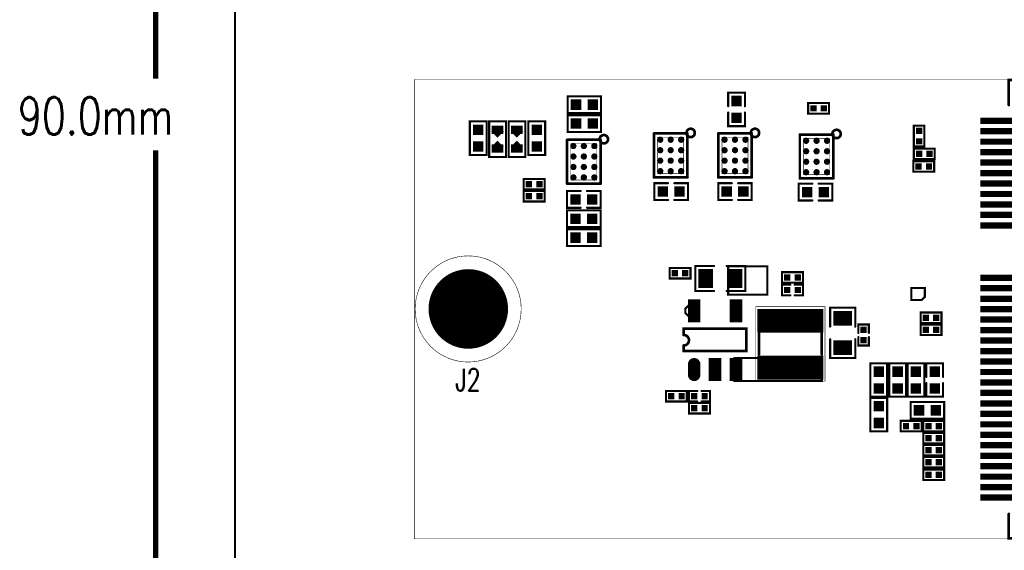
# Model space of a CAD drawing. Extents: x -14 to 157, y -7 to 92.
# Tile 2 of 129: x -14 to 33, y 21 to 46. Entities that reach past the tile are written whole.
import ezdxf

# ---------------------------------------------------------------- set-up
doc = ezdxf.new("R2010")
doc.units = 0
for name, pattern in [('SIG_196', [2, 1, 1]), ('SIG_221', [2, 1, 1]), ('SIG_353', [2, 1, 1]), ('SIG_4', [2, 1, 1]), ('TRMIDX_0', [2, 1, 1]), ('TRMIDX_1', [2, 1, 1]), ('TRMIDX_4096', [2, 1, 1])]:
    doc.linetypes.add(name, pattern=pattern)
for name, color, linetype in [('BOARD_OUTLINE_00', 254, 'CONTINUOUS'), ('COPPER_01', 96, 'CONTINUOUS'), ('DIMENSION1_00', 254, 'CONTINUOUS'), ('DIMENSION2_00', 254, 'CONTINUOUS'), ('DRIL_NPLTE_THRU_01', 3, 'CONTINUOUS'), ('DRIL_NPLTE_THRU_02', 171, 'CONTINUOUS'), ('DRIL_NPLTE_THRU_03', 222, 'CONTINUOUS'), ('DRIL_NPLTE_THRU_04', 2, 'CONTINUOUS'), ('DRIL_PLTE_THRU_01', 3, 'CONTINUOUS'), ('DRIL_PLTE_THRU_02', 171, 'CONTINUOUS'), ('DRIL_PLTE_THRU_03', 222, 'CONTINUOUS'), ('DRIL_PLTE_THRU_04', 2, 'CONTINUOUS'), ('DRIL_SYMBOL', 254, 'CONTINUOUS'), ('PADS_BOT', 56, 'CONTINUOUS'), ('PADS_INNER', 96, 'CONTINUOUS'), ('PADS_TOP', 96, 'CONTINUOUS'), ('PADS_XR_121', 210, 'CONTINUOUS'), ('PADS_XR_122', 16, 'CONTINUOUS'), ('PADS_XR_123', 3, 'CONTINUOUS'), ('PADS_XR_128', 16, 'CONTINUOUS'), ('PART_TOP_2DLINE_00', 183, 'CONTINUOUS'), ('PART_TOP_2DLINE_01', 183, 'CONTINUOUS'), ('PART_TOP_2DLINE_126', 183, 'CONTINUOUS'), ('PART_TOP_COPPER_01', 183, 'CONTINUOUS'), ('TEXT_01', 96, 'CONTINUOUS'), ('TEXT_126', 254, 'CONTINUOUS')]:
    doc.layers.add(name, color=color, linetype=linetype)
doc.styles.add('W0$15', font='simplex', dxfattribs={"width": 0.75})
doc.styles.add('W0$254', font='simplex', dxfattribs={"width": 0.75})

# ---------------------------------------------------------------- blocks, each defined once
blk = doc.blocks.new('BOARD_74')
at = {"layer": 'BOARD_OUTLINE_00', "const_width": 0.1}
blk.add_lwpolyline([(0, -3.5, -0.41421356), (3.5, 0), (156.51, 0, -0.41421356), (160.01, -3.5), (160.01, -86.52, -0.41421356), (156.51, -90.02), (3.5, -90.02, -0.41421356), (0, -86.52)], format="xyb", close=True, dxfattribs=at)
blk = doc.blocks.new('D_2dfeghi_10')
at = {"layer": 'DIMENSION1_00', "linetype": 'TRMIDX_4096', "const_width": 0.254}
blk.add_lwpolyline([(-4.13, -28.23), (-4.13, 14.908)], dxfattribs=at)
at = {"layer": 'DIMENSION2_00', "linetype": 'TRMIDX_4096', "const_width": 0.254}
blk.add_lwpolyline([(-4.13, 61.77), (-4.13, 18.337)], dxfattribs=at)
at = {"layer": 'TEXT_01', "style": 'W0$254', "width": 0.75}
blk.add_text('90.0mm', height=1.778, dxfattribs=at).set_placement((-10.705, 15.67))
blk = doc.blocks.new('SMOOTH_0$1')
at = {"const_width": 0.05}
blk.add_lwpolyline([(-0.025, 0, 1), (0.025, 0, 1)], format="xyb", close=True, dxfattribs=at)
blk = doc.blocks.new('COPPER_81')
at = {"layer": 'COPPER_01', "const_width": 0.1}
blk.add_lwpolyline([(0, 0), (0, -1.35), (1.875, -1.35), (1.875, 0)], close=True, dxfattribs=at)
at = {"layer": 'COPPER_01'}
for p in [(0, 0), (1.875, 0), (0, -1.35), (1.875, -1.35)]:
    blk.add_blockref('SMOOTH_0$1', p, dxfattribs=at)
blk = doc.blocks.new('COPPER_129')
at = {"layer": 'COPPER_01', "const_width": 0.1}
blk.add_lwpolyline([(0, 0), (0.5, 0), (0.65, 0.15), (0.65, 0.575), (0, 0.575)], close=True, dxfattribs=at)
at = {"layer": 'COPPER_01'}
for p in [(0, 0.575), (0.65, 0.575), (0, 0), (0.5, 0), (0.65, 0.15)]:
    blk.add_blockref('SMOOTH_0$1', p, dxfattribs=at)
blk = doc.blocks.new('COPPER_131')
at = {"layer": 'COPPER_01', "const_width": 0.1}
blk.add_lwpolyline([(0, 0), (-0.175, -0.175), (-0.175, -0.375), (0.0125, -0.5625), (0.35, -0.5625), (0.35, 0)], close=True, dxfattribs=at)
at = {"layer": 'COPPER_01'}
for p in [(0, 0), (0.35, 0), (-0.175, -0.175), (-0.175, -0.375), (0.0125, -0.5625), (0.35, -0.5625)]:
    blk.add_blockref('SMOOTH_0$1', p, dxfattribs=at)
blk = doc.blocks.new('COPPER_132')
at = {"layer": 'COPPER_01', "const_width": 0.1}
blk.add_lwpolyline([(0, 0), (0, -1.1), (4.175, -1.1), (4.175, 0)], close=True, dxfattribs=at)
at = {"layer": 'COPPER_01'}
for p in [(0, 0), (4.175, 0), (0, -1.1), (4.175, -1.1)]:
    blk.add_blockref('SMOOTH_0$1', p, dxfattribs=at)
blk = doc.blocks.new('PART_BODY_TOP_24')
at = {"layer": 'PART_TOP_2DLINE_01', "const_width": 0.1}
blk.add_lwpolyline([(-0.8, 0.4), (0.8, 0.4), (0.8, -0.4), (-0.8, -0.4)], close=True, dxfattribs=at)
at = {"layer": 'PART_TOP_2DLINE_01'}
for p in [(-0.8, 0.4), (0.8, 0.4), (-0.8, -0.4), (0.8, -0.4)]:
    blk.add_blockref('SMOOTH_0$1', p, dxfattribs=at)
blk = doc.blocks.new('DRIL_HOLE_0')
blk.add_lwpolyline([(0, 0, 1), (0, 0, 1)], format="xyb", close=True)
blk = doc.blocks.new('PAD_0')
blk.add_lwpolyline([(0, 0, 1), (0, 0, 1)], format="xyb", close=True)
blk = doc.blocks.new('PAD_1')
at = {"const_width": 0.5}
blk.add_lwpolyline([(-0.25, 0), (0.25, 0)], dxfattribs=at)
blk = doc.blocks.new('STK_TOP_7')
at = {"layer": 'DRIL_PLTE_THRU_01'}
blk.add_blockref('DRIL_HOLE_0', (0, 0), dxfattribs=at)
at = {"layer": 'DRIL_PLTE_THRU_02'}
blk.add_blockref('DRIL_HOLE_0', (0, 0), dxfattribs=at)
at = {"layer": 'DRIL_PLTE_THRU_03'}
blk.add_blockref('DRIL_HOLE_0', (0, 0), dxfattribs=at)
at = {"layer": 'DRIL_PLTE_THRU_04'}
blk.add_blockref('DRIL_HOLE_0', (0, 0), dxfattribs=at)
at = {"layer": 'PADS_BOT'}
blk.add_blockref('PAD_0', (0, 0), dxfattribs=at)
at = {"layer": 'PADS_INNER'}
blk.add_blockref('PAD_0', (0, 0), dxfattribs=at)
at = {"layer": 'PADS_TOP'}
blk.add_blockref('PAD_1', (0, 0), dxfattribs=at)
blk = doc.blocks.new('SYM_TOP_17')
for name, p in [('STK_TOP_7', (-0.4, 0)), ('PART_BODY_TOP_24', (0, 0)), ('STK_TOP_7', (0.4, 0))]:
    blk.add_blockref(name, p)
blk = doc.blocks.new('PART_TOP_18')
blk.add_blockref('SYM_TOP_17', (0, 0))
blk = doc.blocks.new('PART_BODY_TOP_11')
at = {"layer": 'PART_TOP_2DLINE_01', "const_width": 0.1}
for points in [[(-0.15, 0.4), (-0.8, 0.4), (-0.8, -0.4), (-0.15, -0.4)], [(0.15, -0.4), (0.8, -0.4), (0.8, 0.4), (0.15, 0.4)]]:
    blk.add_lwpolyline(points, dxfattribs=at)
at = {"layer": 'PART_TOP_2DLINE_01'}
for p in [(-0.8, 0.4), (-0.15, 0.4), (0.15, 0.4), (0.8, 0.4), (-0.8, -0.4), (-0.15, -0.4), (0.15, -0.4), (0.8, -0.4)]:
    blk.add_blockref('SMOOTH_0$1', p, dxfattribs=at)
blk = doc.blocks.new('SYM_TOP_4')
for name, p in [('STK_TOP_7', (-0.4, 0)), ('PART_BODY_TOP_11', (0, 0)), ('STK_TOP_7', (0.4, 0))]:
    blk.add_blockref(name, p)
blk = doc.blocks.new('PART_TOP_356')
blk.add_blockref('SYM_TOP_4', (0, 0))
blk = doc.blocks.new('PART_BODY_TOP_60')
at = {"layer": 'PART_TOP_2DLINE_01', "const_width": 0.1}
blk.add_lwpolyline([(-0.5, 0.25), (0.5, 0.25), (0.5, -0.25), (-0.5, -0.25)], close=True, dxfattribs=at)
at = {"layer": 'PART_TOP_2DLINE_01'}
for p in [(-0.5, 0.25), (0.5, 0.25), (-0.5, -0.25), (0.5, -0.25)]:
    blk.add_blockref('SMOOTH_0$1', p, dxfattribs=at)
blk = doc.blocks.new('PAD_2')
at = {"const_width": 0.3}
blk.add_lwpolyline([(-0.15, 0), (0.15, 0)], dxfattribs=at)
blk = doc.blocks.new('STK_TOP_133')
at = {"layer": 'DRIL_NPLTE_THRU_01'}
blk.add_blockref('DRIL_HOLE_0', (0, 0), dxfattribs=at)
at = {"layer": 'DRIL_NPLTE_THRU_02'}
blk.add_blockref('DRIL_HOLE_0', (0, 0), dxfattribs=at)
at = {"layer": 'DRIL_NPLTE_THRU_03'}
blk.add_blockref('DRIL_HOLE_0', (0, 0), dxfattribs=at)
at = {"layer": 'DRIL_NPLTE_THRU_04'}
blk.add_blockref('DRIL_HOLE_0', (0, 0), dxfattribs=at)
at = {"layer": 'PADS_BOT'}
blk.add_blockref('PAD_0', (0, 0), dxfattribs=at)
at = {"layer": 'PADS_INNER'}
blk.add_blockref('PAD_0', (0, 0), dxfattribs=at)
at = {"layer": 'PADS_TOP'}
blk.add_blockref('PAD_2', (0, 0), dxfattribs=at)
blk = doc.blocks.new('SYM_TOP_53')
for name, p in [('PART_BODY_TOP_60', (0, 0)), ('STK_TOP_133', (-0.25, 0)), ('STK_TOP_133', (0.25, 0))]:
    blk.add_blockref(name, p)
blk = doc.blocks.new('PART_TOP_357')
blk.add_blockref('SYM_TOP_53', (0, 0))
blk = doc.blocks.new('PART_TOP_358')
blk.add_blockref('SYM_TOP_53', (0, 0))
blk = doc.blocks.new('PART_TOP_359')
blk.add_blockref('SYM_TOP_53', (0, 0))
blk = doc.blocks.new('PART_TOP_360')
blk.add_blockref('SYM_TOP_53', (0, 0))
blk = doc.blocks.new('PART_TOP_361')
blk.add_blockref('SYM_TOP_53', (0, 0))
blk = doc.blocks.new('PART_TOP_362')
blk.add_blockref('SYM_TOP_53', (0, 0))
blk = doc.blocks.new('PART_TOP_363')
blk.add_blockref('SYM_TOP_53', (0, 0))
blk = doc.blocks.new('PART_TOP_365')
blk.add_blockref('SYM_TOP_53', (0, 0))
blk = doc.blocks.new('PART_TOP_366')
blk.add_blockref('SYM_TOP_53', (0, 0))
blk = doc.blocks.new('PART_TOP_367')
blk.add_blockref('SYM_TOP_53', (0, 0))
blk = doc.blocks.new('PART_TOP_368')
blk.add_blockref('SYM_TOP_17', (0, 0))
blk = doc.blocks.new('PART_TOP_369')
blk.add_blockref('SYM_TOP_17', (0, 0))
blk = doc.blocks.new('PART_TOP_370')
blk.add_blockref('SYM_TOP_53', (0, 0))
blk = doc.blocks.new('PART_TOP_371')
blk.add_blockref('SYM_TOP_17', (0, 0))
blk = doc.blocks.new('PART_TOP_372')
blk.add_blockref('SYM_TOP_17', (0, 0))
blk = doc.blocks.new('PART_BODY_TOP_47')
at = {"layer": 'PART_TOP_2DLINE_01', "const_width": 0.1}
for points in [[(-0.1, 0.25), (-0.5, 0.25), (-0.5, -0.25), (-0.1, -0.25)], [(0.1, 0.25), (0.5, 0.25), (0.5, -0.25), (0.1, -0.25)]]:
    blk.add_lwpolyline(points, dxfattribs=at)
at = {"layer": 'PART_TOP_2DLINE_01'}
for p in [(-0.5, 0.25), (-0.1, 0.25), (0.1, 0.25), (0.5, 0.25), (-0.5, -0.25), (-0.1, -0.25), (0.1, -0.25), (0.5, -0.25)]:
    blk.add_blockref('SMOOTH_0$1', p, dxfattribs=at)
blk = doc.blocks.new('SYM_TOP_40')
for name, p in [('PART_BODY_TOP_47', (0, 0)), ('STK_TOP_133', (-0.25, 0)), ('STK_TOP_133', (0.25, 0))]:
    blk.add_blockref(name, p)
blk = doc.blocks.new('PART_TOP_373')
blk.add_blockref('SYM_TOP_40', (0, 0))
blk = doc.blocks.new('PART_BODY_TOP_14')
at = {"layer": 'PART_TOP_2DLINE_01', "const_width": 0.1}
for points in [[(-0.3, 0.6), (-1.2, 0.6), (-1.2, -0.6), (-0.3, -0.6)], [(0.3, -0.6), (1.2, -0.6), (1.2, 0.6), (0.3, 0.6)]]:
    blk.add_lwpolyline(points, dxfattribs=at)
at = {"layer": 'PART_TOP_2DLINE_01'}
for p in [(-1.2, 0.6), (-0.3, 0.6), (0.3, 0.6), (1.2, 0.6), (-1.2, -0.6), (-0.3, -0.6), (0.3, -0.6), (1.2, -0.6)]:
    blk.add_blockref('SMOOTH_0$1', p, dxfattribs=at)
blk = doc.blocks.new('PAD_9')
at = {"const_width": 0.7}
blk.add_lwpolyline([(-0.45, 0), (0.45, 0)], dxfattribs=at)
blk = doc.blocks.new('STK_TOP_10')
at = {"layer": 'DRIL_PLTE_THRU_01'}
blk.add_blockref('DRIL_HOLE_0', (0, 0), dxfattribs=at)
at = {"layer": 'DRIL_PLTE_THRU_02'}
blk.add_blockref('DRIL_HOLE_0', (0, 0), dxfattribs=at)
at = {"layer": 'DRIL_PLTE_THRU_03'}
blk.add_blockref('DRIL_HOLE_0', (0, 0), dxfattribs=at)
at = {"layer": 'DRIL_PLTE_THRU_04'}
blk.add_blockref('DRIL_HOLE_0', (0, 0), dxfattribs=at)
at = {"layer": 'PADS_BOT'}
blk.add_blockref('PAD_0', (0, 0), dxfattribs=at)
at = {"layer": 'PADS_INNER'}
blk.add_blockref('PAD_0', (0, 0), dxfattribs=at)
at = {"layer": 'PADS_TOP', "rotation": 90}
blk.add_blockref('PAD_9', (0, 0), dxfattribs=at)
blk = doc.blocks.new('SYM_TOP_7')
for name, p in [('PART_BODY_TOP_14', (0, 0)), ('STK_TOP_10', (-0.7, 0)), ('STK_TOP_10', (0.7, 0))]:
    blk.add_blockref(name, p)
blk = doc.blocks.new('PART_TOP_380')
blk.add_blockref('SYM_TOP_7', (0, 0))
blk = doc.blocks.new('PART_TOP_385')
blk.add_blockref('SYM_TOP_53', (0, 0))
blk = doc.blocks.new('SMOOTH_0$0254')
at = {"const_width": 0.0127}
blk.add_lwpolyline([(-0.00635, 0, 1), (0.00635, 0, 1)], format="xyb", close=True, dxfattribs=at)
blk = doc.blocks.new('SMOOTH_0$127')
at = {"const_width": 0.0635}
blk.add_lwpolyline([(-0.03175, 0, 1), (0.03175, 0, 1)], format="xyb", close=True, dxfattribs=at)
blk = doc.blocks.new('PART_BODY_TOP_48')
at = {"layer": 'PART_TOP_2DLINE_00', "const_width": 0.127}
blk.add_lwpolyline([(1.255522, 0.325882, 1), (1.655318, 0.325882, 1)], format="xyb", close=True, dxfattribs=at)
for points in [[(-0.299974, 0.29718), (-0.29718, 0.299974)], [(-0.299974, -1.800098), (-0.299974, 0.29718)], [(-0.29718, 0.299974), (1.299972, 0.299974)], [(1.299972, 0.299974), (1.299972, -1.800098)], [(1.299972, -1.800098), (-0.299974, -1.800098)]]:
    blk.add_lwpolyline(points, dxfattribs=at)
at = {"layer": 'PART_TOP_2DLINE_01', "const_width": 0.0254}
blk.add_lwpolyline([(-0.119888, -1.620012), (-0.119888, 0.119888), (1.119886, 0.119888), (1.119886, -1.620012)], close=True, dxfattribs=at)
at = {"layer": 'PART_TOP_2DLINE_00'}
for p in [(-0.299974, 0.29718), (-0.299974, 0.29718), (-0.29718, 0.299974), (-0.29718, 0.299974), (1.299972, 0.299974), (1.299972, 0.299974), (-0.299974, -1.800098), (-0.299974, -1.800098), (1.299972, -1.800098), (1.299972, -1.800098)]:
    blk.add_blockref('SMOOTH_0$127', p, dxfattribs=at)
at = {"layer": 'PART_TOP_2DLINE_01'}
for p in [(-0.119888, 0.119888), (1.119886, 0.119888), (-0.119888, -1.620012), (1.119886, -1.620012)]:
    blk.add_blockref('SMOOTH_0$0254', p, dxfattribs=at)
blk = doc.blocks.new('PAD_14')
at = {"const_width": 0.15}
blk.add_lwpolyline([(0, -0.075, 1), (0, 0.075, 1)], format="xyb", close=True, dxfattribs=at)
blk = doc.blocks.new('PAD_15')
at = {"const_width": 0.12}
blk.add_lwpolyline([(0, -0.06, 1), (0, 0.06, 1)], format="xyb", close=True, dxfattribs=at)
blk = doc.blocks.new('STK_TOP_134')
at = {"layer": 'DRIL_PLTE_THRU_01'}
blk.add_blockref('DRIL_HOLE_0', (0, 0), dxfattribs=at)
at = {"layer": 'DRIL_PLTE_THRU_02'}
blk.add_blockref('DRIL_HOLE_0', (0, 0), dxfattribs=at)
at = {"layer": 'DRIL_PLTE_THRU_03'}
blk.add_blockref('DRIL_HOLE_0', (0, 0), dxfattribs=at)
at = {"layer": 'DRIL_PLTE_THRU_04'}
blk.add_blockref('DRIL_HOLE_0', (0, 0), dxfattribs=at)
at = {"layer": 'PADS_BOT'}
blk.add_blockref('PAD_0', (0, 0), dxfattribs=at)
at = {"layer": 'PADS_INNER'}
blk.add_blockref('PAD_0', (0, 0), dxfattribs=at)
at = {"layer": 'PADS_TOP'}
blk.add_blockref('PAD_15', (0, 0), dxfattribs=at)
at = {"layer": 'PADS_XR_121'}
blk.add_blockref('PAD_14', (0, 0), dxfattribs=at)
at = {"layer": 'PADS_XR_122'}
blk.add_blockref('PAD_0', (0, 0), dxfattribs=at)
at = {"layer": 'PADS_XR_123'}
blk.add_blockref('PAD_15', (0, 0), dxfattribs=at)
at = {"layer": 'PADS_XR_128'}
blk.add_blockref('PAD_0', (0, 0), dxfattribs=at)
blk = doc.blocks.new('SYM_TOP_41')
for name, p in [('PART_BODY_TOP_48', (0, 0)), ('STK_TOP_134', (0, 0)), ('STK_TOP_134', (0.500126, 0)), ('STK_TOP_134', (0.999998, 0)), ('STK_TOP_134', (0, -0.500126)), ('STK_TOP_134', (0.500126, -0.500126)), ('STK_TOP_134', (0.999998, -0.500126)), ('STK_TOP_134', (0, -0.999998)), ('STK_TOP_134', (0.500126, -0.999998)), ('STK_TOP_134', (0.999998, -0.999998)), ('STK_TOP_134', (0, -1.500124)), ('STK_TOP_134', (0.500126, -1.500124)), ('STK_TOP_134', (0.999998, -1.500124))]:
    blk.add_blockref(name, p)
blk = doc.blocks.new('PART_TOP_391')
blk.add_blockref('SYM_TOP_41', (0, 0))
blk = doc.blocks.new('PART_TOP_392')
blk.add_blockref('SYM_TOP_4', (0, 0))
blk = doc.blocks.new('PART_TOP_402')
blk.add_blockref('SYM_TOP_53', (0, 0))
blk = doc.blocks.new('PART_TOP_403')
blk.add_blockref('SYM_TOP_40', (0, 0))
blk = doc.blocks.new('PART_BODY_TOP_53')
at = {"layer": 'PART_TOP_2DLINE_01', "const_width": 0.0254}
blk.add_lwpolyline([(-1.778, -1.651), (1.778, -1.651), (1.778, 1.651), (-1.778, 1.651)], close=True, dxfattribs=at)
at = {"layer": 'PART_TOP_2DLINE_01', "const_width": 0.127}
for points in [[(-0.499872, 1.49987), (0.499872, 1.49987)], [(-0.499872, -1.49987), (0.499872, -1.49987)]]:
    blk.add_lwpolyline(points, dxfattribs=at)
at = {"layer": 'PART_TOP_2DLINE_01'}
for name, p in [('SMOOTH_0$0254', (-1.778, 1.651)), ('SMOOTH_0$127', (-0.499872, 1.49987)), ('SMOOTH_0$127', (0.499872, 1.49987)), ('SMOOTH_0$0254', (1.778, 1.651)), ('SMOOTH_0$0254', (-1.778, -1.651)), ('SMOOTH_0$127', (-0.499872, -1.49987)), ('SMOOTH_0$127', (0.499872, -1.49987)), ('SMOOTH_0$0254', (1.778, -1.651))]:
    blk.add_blockref(name, p, dxfattribs=at)
blk = doc.blocks.new('PAD_93')
at = {"const_width": 1.143}
blk.add_lwpolyline([(-1.5748, 0), (1.5748, 0)], dxfattribs=at)
blk = doc.blocks.new('PAD_94')
at = {"const_width": 0.9906}
blk.add_lwpolyline([(-1.4986, 0), (1.4986, 0)], dxfattribs=at)
blk = doc.blocks.new('STK_TOP_140')
at = {"layer": 'DRIL_PLTE_THRU_01'}
blk.add_blockref('DRIL_HOLE_0', (0, 0), dxfattribs=at)
at = {"layer": 'DRIL_PLTE_THRU_02'}
blk.add_blockref('DRIL_HOLE_0', (0, 0), dxfattribs=at)
at = {"layer": 'DRIL_PLTE_THRU_03'}
blk.add_blockref('DRIL_HOLE_0', (0, 0), dxfattribs=at)
at = {"layer": 'DRIL_PLTE_THRU_04'}
blk.add_blockref('DRIL_HOLE_0', (0, 0), dxfattribs=at)
at = {"layer": 'PADS_BOT'}
blk.add_blockref('PAD_0', (0, 0), dxfattribs=at)
at = {"layer": 'PADS_INNER'}
blk.add_blockref('PAD_0', (0, 0), dxfattribs=at)
at = {"layer": 'PADS_TOP', "rotation": 90}
blk.add_blockref('PAD_94', (0, 0), dxfattribs=at)
at = {"layer": 'PADS_XR_121', "rotation": 90}
blk.add_blockref('PAD_93', (0, 0), dxfattribs=at)
at = {"layer": 'PADS_XR_122'}
blk.add_blockref('PAD_0', (0, 0), dxfattribs=at)
at = {"layer": 'PADS_XR_123', "rotation": 90}
blk.add_blockref('PAD_94', (0, 0), dxfattribs=at)
at = {"layer": 'PADS_XR_128'}
blk.add_blockref('PAD_0', (0, 0), dxfattribs=at)
blk = doc.blocks.new('SYM_TOP_46')
for name, p in [('STK_TOP_140', (-1.13919, 0)), ('STK_TOP_140', (1.103122, 0)), ('PART_BODY_TOP_53', (0, 0))]:
    blk.add_blockref(name, p)
blk = doc.blocks.new('PART_TOP_406')
blk.add_blockref('SYM_TOP_46', (0, 0))
blk = doc.blocks.new('PART_TOP_417')
blk.add_blockref('SYM_TOP_4', (0, 0))
blk = doc.blocks.new('PART_TOP_419')
blk.add_blockref('SYM_TOP_41', (0, 0))
blk = doc.blocks.new('PART_TOP_420')
blk.add_blockref('SYM_TOP_4', (0, 0))
blk = doc.blocks.new('PART_TOP_430')
blk.add_blockref('SYM_TOP_7', (0, 0))
blk = doc.blocks.new('PART_TOP_432')
blk.add_blockref('SYM_TOP_40', (0, 0))
blk = doc.blocks.new('PART_TOP_433')
blk.add_blockref('SYM_TOP_53', (0, 0))
blk = doc.blocks.new('PART_BODY_TOP_65')
at = {"layer": 'PART_TOP_2DLINE_00', "const_width": 0.127}
blk.add_lwpolyline([(-0.25, 1.5, 1), (0.25, 1.5), (0.547, 1.5), (0.547, -1.5), (-0.521, -1.5), (-0.521, 1.5)], format="xyb", close=True, dxfattribs=at)
at = {"layer": 'PART_TOP_2DLINE_00'}
for p in [(-0.521, 1.5), (-0.25, 1.5), (0.25, 1.5), (0.547, 1.5), (-0.521, -1.5), (0.547, -1.5)]:
    blk.add_blockref('SMOOTH_0$127', p, dxfattribs=at)
blk = doc.blocks.new('PAD_20')
at = {"const_width": 0.3}
blk.add_lwpolyline([(-0.25, -0.15), (0.25, -0.15, 1), (0.25, 0.15), (-0.25, 0.15, 1)], format="xyb", close=True, dxfattribs=at)
blk = doc.blocks.new('STK_TOP_85')
at = {"layer": 'DRIL_PLTE_THRU_01'}
blk.add_blockref('DRIL_HOLE_0', (0, 0), dxfattribs=at)
at = {"layer": 'DRIL_PLTE_THRU_02'}
blk.add_blockref('DRIL_HOLE_0', (0, 0), dxfattribs=at)
at = {"layer": 'DRIL_PLTE_THRU_03'}
blk.add_blockref('DRIL_HOLE_0', (0, 0), dxfattribs=at)
at = {"layer": 'DRIL_PLTE_THRU_04'}
blk.add_blockref('DRIL_HOLE_0', (0, 0), dxfattribs=at)
at = {"layer": 'PADS_BOT'}
blk.add_blockref('PAD_0', (0, 0), dxfattribs=at)
at = {"layer": 'PADS_INNER'}
blk.add_blockref('PAD_0', (0, 0), dxfattribs=at)
at = {"layer": 'PADS_TOP'}
blk.add_blockref('PAD_20', (0, 0), dxfattribs=at)
blk = doc.blocks.new('PAD_21')
at = {"const_width": 0.6}
blk.add_lwpolyline([(-0.55, 0), (0.55, 0)], dxfattribs=at)
blk = doc.blocks.new('STK_TOP_84')
at = {"layer": 'DRIL_PLTE_THRU_01'}
blk.add_blockref('DRIL_HOLE_0', (0, 0), dxfattribs=at)
at = {"layer": 'DRIL_PLTE_THRU_02'}
blk.add_blockref('DRIL_HOLE_0', (0, 0), dxfattribs=at)
at = {"layer": 'DRIL_PLTE_THRU_03'}
blk.add_blockref('DRIL_HOLE_0', (0, 0), dxfattribs=at)
at = {"layer": 'DRIL_PLTE_THRU_04'}
blk.add_blockref('DRIL_HOLE_0', (0, 0), dxfattribs=at)
at = {"layer": 'PADS_BOT'}
blk.add_blockref('PAD_0', (0, 0), dxfattribs=at)
at = {"layer": 'PADS_INNER'}
blk.add_blockref('PAD_0', (0, 0), dxfattribs=at)
at = {"layer": 'PADS_TOP'}
blk.add_blockref('PAD_21', (0, 0), dxfattribs=at)
blk = doc.blocks.new('SYM_TOP_58')
for name, p in [('PART_BODY_TOP_65', (0, 0)), ('STK_TOP_85', (-1.4, 1)), ('STK_TOP_84', (1.4, 1)), ('STK_TOP_84', (-1.4, 0)), ('STK_TOP_84', (-1.4, -1)), ('STK_TOP_84', (1.4, -1))]:
    blk.add_blockref(name, p)
blk = doc.blocks.new('PART_TOP_434')
blk.add_blockref('SYM_TOP_58', (0, 0))
blk = doc.blocks.new('PART_TOP_436')
blk.add_blockref('SYM_TOP_53', (0, 0))
blk = doc.blocks.new('PART_TOP_437')
blk.add_blockref('SYM_TOP_53', (0, 0))
blk = doc.blocks.new('PART_TOP_439')
blk.add_blockref('SYM_TOP_4', (0, 0))
blk = doc.blocks.new('PART_TOP_440')
blk.add_blockref('SYM_TOP_41', (0, 0))
blk = doc.blocks.new('PART_TOP_455')
blk.add_blockref('SYM_TOP_17', (0, 0))
blk = doc.blocks.new('PART_TOP_456')
blk.add_blockref('SYM_TOP_17', (0, 0))
blk = doc.blocks.new('PART_TOP_457')
blk.add_blockref('SYM_TOP_41', (0, 0))
blk = doc.blocks.new('PART_TOP_458')
blk.add_blockref('SYM_TOP_4', (0, 0))
blk = doc.blocks.new('PART_TOP_459')
blk.add_blockref('SYM_TOP_17', (0, 0))
blk = doc.blocks.new('PART_TOP_460')
blk.add_blockref('SYM_TOP_17', (0, 0))
blk = doc.blocks.new('PART_TOP_466')
blk.add_blockref('SYM_TOP_17', (0, 0))
blk = doc.blocks.new('PART_TOP_467')
blk.add_blockref('SYM_TOP_53', (0, 0))
blk = doc.blocks.new('PART_TOP_468')
blk.add_blockref('SYM_TOP_53', (0, 0))
blk = doc.blocks.new('SMOOTH_0$0508')
at = {"const_width": 0.0254}
blk.add_lwpolyline([(-0.0127, 0, 1), (0.0127, 0, 1)], format="xyb", close=True, dxfattribs=at)
blk = doc.blocks.new('PART_BODY_TOP_20')
at = {"layer": 'PART_TOP_2DLINE_01', "const_width": 0.1}
blk.add_lwpolyline([(0.85, -0.4), (0.85, 0.4), (-0.85, 0.4), (-0.85, -0.4)], close=True, dxfattribs=at)
at = {"layer": 'PART_TOP_COPPER_01', "linetype": 'TRMIDX_0', "const_width": 0.0508}
for points in [[(-0.3048, 0.1905), (-0.4953, 0.1905)], [(-0.2667, 0.1524), (-0.4572, 0.1524)], [(-0.2413, 0.1143), (-0.4318, 0.1143)], [(-0.2159, 0.0889), (-0.4064, 0.0889)], [(-0.1905, 0.0635), (-0.381, 0.0635)], [(-0.1524, 0.0381), (-0.3429, 0.0381)], [(-0.1397, -0.0127), (-0.3302, -0.0127)], [(-0.127, 0.0127), (-0.3175, 0.0127)], [(-0.3048, -0.1778), (-0.4953, -0.1778)], [(-0.2667, -0.1397), (-0.4572, -0.1397)], [(-0.2286, -0.1016), (-0.4191, -0.1016)], [(-0.2032, -0.0635), (-0.3937, -0.0635)], [(-0.1651, -0.0381), (-0.3556, -0.0381)]]:
    blk.add_lwpolyline(points, dxfattribs=at)
at = {"layer": 'PART_TOP_COPPER_01', "linetype": 'TRMIDX_0', "const_width": 0.0254}
for points in [[(-0.3556, -0.2667), (-0.08255, 0.00635), (-0.36195, 0.28575), (-0.36195, -0.254), (-0.3556, -0.254)], [(-0.3048, -0.1651), (-0.1397, 0), (-0.31115, 0.17145), (-0.31115, -0.1524), (-0.3048, -0.1524)]]:
    blk.add_lwpolyline(points, close=True, dxfattribs=at)
at = {"layer": 'PART_TOP_COPPER_01', "linetype": 'TRMIDX_1', "const_width": 0.0254}
for points in [[(0.3683, 0.2794), (0.09525, 0.00635), (0.37465, -0.27305), (0.37465, 0.2667), (0.3683, 0.2667)], [(0.3175, 0.1778), (0.1524, 0.0127), (0.32385, -0.15875), (0.32385, 0.1651), (0.3175, 0.1651)]]:
    blk.add_lwpolyline(points, close=True, dxfattribs=at)
at = {"layer": 'PART_TOP_COPPER_01', "linetype": 'TRMIDX_1', "const_width": 0.0508}
for points in [[(0.1397, 0), (0.3302, 0)], [(0.1524, 0.0254), (0.3429, 0.0254)], [(0.1651, -0.0254), (0.3556, -0.0254)], [(0.1778, 0.0508), (0.3683, 0.0508)], [(0.2159, 0.0762), (0.4064, 0.0762)], [(0.2413, 0.1143), (0.4318, 0.1143)], [(0.2794, 0.1524), (0.4699, 0.1524)], [(0.3175, 0.1905), (0.508, 0.1905)], [(0.2032, -0.0508), (0.3937, -0.0508)], [(0.2286, -0.0762), (0.4191, -0.0762)], [(0.254, -0.1016), (0.4445, -0.1016)], [(0.2794, -0.1397), (0.4699, -0.1397)], [(0.3175, -0.1778), (0.508, -0.1778)]]:
    blk.add_lwpolyline(points, dxfattribs=at)
at = {"layer": 'PART_TOP_2DLINE_01'}
for p in [(-0.85, 0.4), (0.85, 0.4), (-0.85, -0.4), (0.85, -0.4)]:
    blk.add_blockref('SMOOTH_0$1', p, dxfattribs=at)
at = {"layer": 'PART_TOP_COPPER_01'}
for name, p in [('SMOOTH_0$0508', (-0.4953, 0.1905)), ('SMOOTH_0$0508', (-0.4572, 0.1524)), ('SMOOTH_0$0508', (-0.4318, 0.1143)), ('SMOOTH_0$0508', (-0.4064, 0.0889)), ('SMOOTH_0$0508', (-0.381, 0.0635)), ('SMOOTH_0$0254', (-0.36195, 0.28575)), ('SMOOTH_0$0508', (-0.3429, 0.0381)), ('SMOOTH_0$0508', (-0.3302, -0.0127)), ('SMOOTH_0$0508', (-0.3175, 0.0127)), ('SMOOTH_0$0508', (-0.3048, 0.1905)), ('SMOOTH_0$0254', (-0.31115, 0.17145)), ('SMOOTH_0$0508', (-0.2667, 0.1524)), ('SMOOTH_0$0508', (-0.2413, 0.1143)), ('SMOOTH_0$0508', (-0.2159, 0.0889)), ('SMOOTH_0$0508', (-0.1905, 0.0635)), ('SMOOTH_0$0508', (-0.1524, 0.0381)), ('SMOOTH_0$0508', (-0.1397, -0.0127)), ('SMOOTH_0$0508', (-0.127, 0.0127)), ('SMOOTH_0$0254', (-0.1397, 0)), ('SMOOTH_0$0254', (-0.08255, 0.00635)), ('SMOOTH_0$0254', (0.09525, 0.00635)), ('SMOOTH_0$0508', (0.1397, 0)), ('SMOOTH_0$0508', (0.1524, 0.0254)), ('SMOOTH_0$0254', (0.1524, 0.0127)), ('SMOOTH_0$0508', (0.1651, -0.0254)), ('SMOOTH_0$0508', (0.1778, 0.0508)), ('SMOOTH_0$0508', (0.2159, 0.0762)), ('SMOOTH_0$0508', (0.2413, 0.1143)), ('SMOOTH_0$0508', (0.2794, 0.1524)), ('SMOOTH_0$0508', (0.3175, 0.1905)), ('SMOOTH_0$0254', (0.3175, 0.1778)), ('SMOOTH_0$0254', (0.3175, 0.1651)), ('SMOOTH_0$0508', (0.3302, 0)), ('SMOOTH_0$0254', (0.32385, 0.1651)), ('SMOOTH_0$0508', (0.3429, 0.0254)), ('SMOOTH_0$0508', (0.3556, -0.0254)), ('SMOOTH_0$0508', (0.3683, 0.0508)), ('SMOOTH_0$0254', (0.3683, 0.2794)), ('SMOOTH_0$0254', (0.3683, 0.2667)), ('SMOOTH_0$0254', (0.37465, 0.2667)), ('SMOOTH_0$0508', (0.4064, 0.0762)), ('SMOOTH_0$0508', (0.4318, 0.1143)), ('SMOOTH_0$0508', (0.4699, 0.1524)), ('SMOOTH_0$0508', (0.508, 0.1905)), ('SMOOTH_0$0508', (-0.4953, -0.1778)), ('SMOOTH_0$0508', (-0.4572, -0.1397)), ('SMOOTH_0$0508', (-0.4191, -0.1016)), ('SMOOTH_0$0508', (-0.3937, -0.0635)), ('SMOOTH_0$0508', (-0.3556, -0.0381)), ('SMOOTH_0$0254', (-0.36195, -0.254)), ('SMOOTH_0$0254', (-0.3556, -0.254)), ('SMOOTH_0$0254', (-0.3556, -0.2667)), ('SMOOTH_0$0508', (-0.3048, -0.1778)), ('SMOOTH_0$0254', (-0.31115, -0.1524)), ('SMOOTH_0$0254', (-0.3048, -0.1524)), ('SMOOTH_0$0254', (-0.3048, -0.1651)), ('SMOOTH_0$0508', (-0.2667, -0.1397)), ('SMOOTH_0$0508', (-0.2286, -0.1016)), ('SMOOTH_0$0508', (-0.2032, -0.0635)), ('SMOOTH_0$0508', (-0.1651, -0.0381)), ('SMOOTH_0$0508', (0.2032, -0.0508)), ('SMOOTH_0$0508', (0.2286, -0.0762)), ('SMOOTH_0$0508', (0.254, -0.1016)), ('SMOOTH_0$0508', (0.2794, -0.1397)), ('SMOOTH_0$0508', (0.3175, -0.1778)), ('SMOOTH_0$0254', (0.32385, -0.15875)), ('SMOOTH_0$0254', (0.37465, -0.27305)), ('SMOOTH_0$0508', (0.3937, -0.0508)), ('SMOOTH_0$0508', (0.4191, -0.0762)), ('SMOOTH_0$0508', (0.4445, -0.1016)), ('SMOOTH_0$0508', (0.4699, -0.1397)), ('SMOOTH_0$0508', (0.508, -0.1778))]:
    blk.add_blockref(name, p, dxfattribs=at)
blk = doc.blocks.new('PAD_82')
at = {"const_width": 0.4}
blk.add_lwpolyline([(-0.275, 0), (0.275, 0)], dxfattribs=at)
blk = doc.blocks.new('STK_TOP_19')
at = {"layer": 'DRIL_PLTE_THRU_01'}
blk.add_blockref('DRIL_HOLE_0', (0, 0), dxfattribs=at)
at = {"layer": 'DRIL_PLTE_THRU_02'}
blk.add_blockref('DRIL_HOLE_0', (0, 0), dxfattribs=at)
at = {"layer": 'DRIL_PLTE_THRU_03'}
blk.add_blockref('DRIL_HOLE_0', (0, 0), dxfattribs=at)
at = {"layer": 'DRIL_PLTE_THRU_04'}
blk.add_blockref('DRIL_HOLE_0', (0, 0), dxfattribs=at)
at = {"layer": 'PADS_BOT'}
blk.add_blockref('PAD_0', (0, 0), dxfattribs=at)
at = {"layer": 'PADS_INNER'}
blk.add_blockref('PAD_0', (0, 0), dxfattribs=at)
at = {"layer": 'PADS_TOP', "rotation": 90}
blk.add_blockref('PAD_82', (0, 0), dxfattribs=at)
blk = doc.blocks.new('SYM_TOP_13')
for name, p in [('STK_TOP_19', (-0.45, 0)), ('STK_TOP_19', (0.45, 0)), ('PART_BODY_TOP_20', (0, 0))]:
    blk.add_blockref(name, p)
blk = doc.blocks.new('PART_TOP_472')
blk.add_blockref('SYM_TOP_13', (0, 0))
blk = doc.blocks.new('PART_TOP_473')
blk.add_blockref('SYM_TOP_13', (0, 0))
blk = doc.blocks.new('PART_TOP_474')
blk.add_blockref('SYM_TOP_17', (0, 0))
blk = doc.blocks.new('PART_BODY_TOP_55')
at = {"layer": 'PART_TOP_2DLINE_126', "const_width": 0.0254}
blk.add_lwpolyline([(-10.97, 4.84), (10.97, 4.84), (10.97, -31.58), (-10.97, -31.58)], close=True, dxfattribs=at)
at = {"layer": 'PART_TOP_2DLINE_126', "const_width": 0.127}
for points in [[(-10.95, 1.571), (-10.95, -3.165), (-9.749, -3.165)], [(10.95, 1.571), (10.95, -3.165), (9.779, -3.165)]]:
    blk.add_lwpolyline(points, dxfattribs=at)
at = {"layer": 'PART_TOP_2DLINE_126', "const_width": 0.0254}
blk.add_lwpolyline([(-2.545, -29.01, 1), (2.525, -29.01, 1)], format="xyb", close=True, dxfattribs=at)
at = {"layer": 'PART_TOP_2DLINE_126'}
for name, p in [('SMOOTH_0$0254', (-10.97, 4.84)), ('SMOOTH_0$0254', (10.97, 4.84)), ('SMOOTH_0$127', (-10.95, 1.571)), ('SMOOTH_0$127', (10.95, 1.571)), ('SMOOTH_0$127', (-10.95, -3.165)), ('SMOOTH_0$127', (-9.749, -3.165)), ('SMOOTH_0$127', (9.779, -3.165)), ('SMOOTH_0$127', (10.95, -3.165)), ('SMOOTH_0$0254', (-10.97, -31.58)), ('SMOOTH_0$0254', (10.97, -31.58))]:
    blk.add_blockref(name, p, dxfattribs=at)
blk = doc.blocks.new('DRIL_SYMBOL_1$1999973333')
at = {"layer": 'DRIL_SYMBOL', "const_width": 0.0508}
for points in [[(-0.254, 0), (0.254, 0)], [(0, -0.254), (0, 0.254)]]:
    blk.add_lwpolyline(points, dxfattribs=at)
blk = doc.blocks.new('DRIL_HOLE_1$1999973333')
at = {"const_width": 0.6}
blk.add_lwpolyline([(-0.3, 0, 1), (0.3, 0, 1)], format="xyb", close=True, dxfattribs=at)
blk.add_blockref('DRIL_SYMBOL_1$1999973333', (0, 0))
blk = doc.blocks.new('PAD_104')
at = {"const_width": 0.6}
blk.add_lwpolyline([(0, -0.3, 1), (0, 0.3, 1)], format="xyb", close=True, dxfattribs=at)
blk = doc.blocks.new('STK_TOP_142')
at = {"layer": 'DRIL_NPLTE_THRU_01'}
blk.add_blockref('DRIL_HOLE_1$1999973333', (0, 0), dxfattribs=at)
at = {"layer": 'DRIL_NPLTE_THRU_02'}
blk.add_blockref('DRIL_HOLE_1$1999973333', (0, 0), dxfattribs=at)
at = {"layer": 'DRIL_NPLTE_THRU_03'}
blk.add_blockref('DRIL_HOLE_1$1999973333', (0, 0), dxfattribs=at)
at = {"layer": 'DRIL_NPLTE_THRU_04'}
blk.add_blockref('DRIL_HOLE_1$1999973333', (0, 0), dxfattribs=at)
at = {"layer": 'PADS_BOT'}
blk.add_blockref('PAD_104', (0, 0), dxfattribs=at)
at = {"layer": 'PADS_INNER'}
blk.add_blockref('PAD_104', (0, 0), dxfattribs=at)
at = {"layer": 'PADS_TOP'}
blk.add_blockref('PAD_104', (0, 0), dxfattribs=at)
blk = doc.blocks.new('DRIL_SYMBOL_1$699996')
at = {"layer": 'DRIL_SYMBOL', "const_width": 0.0508}
for points in [[(-0.254, 0), (0.254, 0)], [(0, -0.254), (0, 0.254)]]:
    blk.add_lwpolyline(points, dxfattribs=at)
blk = doc.blocks.new('DRIL_HOLE_1$699996')
at = {"const_width": 0.85}
blk.add_lwpolyline([(-0.425, 0, 1), (0.425, 0, 1)], format="xyb", close=True, dxfattribs=at)
blk.add_blockref('DRIL_SYMBOL_1$699996', (0, 0))
blk = doc.blocks.new('PAD_105')
at = {"const_width": 0.85}
blk.add_lwpolyline([(0, -0.425, 1), (0, 0.425, 1)], format="xyb", close=True, dxfattribs=at)
blk = doc.blocks.new('STK_TOP_143')
at = {"layer": 'DRIL_NPLTE_THRU_01'}
blk.add_blockref('DRIL_HOLE_1$699996', (0, 0), dxfattribs=at)
at = {"layer": 'DRIL_NPLTE_THRU_02'}
blk.add_blockref('DRIL_HOLE_1$699996', (0, 0), dxfattribs=at)
at = {"layer": 'DRIL_NPLTE_THRU_03'}
blk.add_blockref('DRIL_HOLE_1$699996', (0, 0), dxfattribs=at)
at = {"layer": 'DRIL_NPLTE_THRU_04'}
blk.add_blockref('DRIL_HOLE_1$699996', (0, 0), dxfattribs=at)
at = {"layer": 'PADS_BOT'}
blk.add_blockref('PAD_105', (0, 0), dxfattribs=at)
at = {"layer": 'PADS_INNER'}
blk.add_blockref('PAD_105', (0, 0), dxfattribs=at)
at = {"layer": 'PADS_TOP'}
blk.add_blockref('PAD_105', (0, 0), dxfattribs=at)
blk = doc.blocks.new('PAD_106')
at = {"const_width": 1.2}
blk.add_lwpolyline([(-1.4, 0), (1.4, 0)], dxfattribs=at)
blk = doc.blocks.new('STK_TOP_144')
at = {"layer": 'DRIL_PLTE_THRU_01'}
blk.add_blockref('DRIL_HOLE_0', (0, 0), dxfattribs=at)
at = {"layer": 'DRIL_PLTE_THRU_02'}
blk.add_blockref('DRIL_HOLE_0', (0, 0), dxfattribs=at)
at = {"layer": 'DRIL_PLTE_THRU_03'}
blk.add_blockref('DRIL_HOLE_0', (0, 0), dxfattribs=at)
at = {"layer": 'DRIL_PLTE_THRU_04'}
blk.add_blockref('DRIL_HOLE_0', (0, 0), dxfattribs=at)
at = {"layer": 'PADS_BOT'}
blk.add_blockref('PAD_0', (0, 0), dxfattribs=at)
at = {"layer": 'PADS_INNER'}
blk.add_blockref('PAD_0', (0, 0), dxfattribs=at)
at = {"layer": 'PADS_TOP', "rotation": 90}
blk.add_blockref('PAD_106', (0, 0), dxfattribs=at)
blk = doc.blocks.new('PAD_107')
at = {"const_width": 0.3}
blk.add_lwpolyline([(-0.8, 0), (0.8, 0)], dxfattribs=at)
blk = doc.blocks.new('STK_TOP_141')
at = {"layer": 'DRIL_PLTE_THRU_01'}
blk.add_blockref('DRIL_HOLE_0', (0, 0), dxfattribs=at)
at = {"layer": 'DRIL_PLTE_THRU_02'}
blk.add_blockref('DRIL_HOLE_0', (0, 0), dxfattribs=at)
at = {"layer": 'DRIL_PLTE_THRU_03'}
blk.add_blockref('DRIL_HOLE_0', (0, 0), dxfattribs=at)
at = {"layer": 'DRIL_PLTE_THRU_04'}
blk.add_blockref('DRIL_HOLE_0', (0, 0), dxfattribs=at)
at = {"layer": 'PADS_BOT'}
blk.add_blockref('PAD_0', (0, 0), dxfattribs=at)
at = {"layer": 'PADS_INNER'}
blk.add_blockref('PAD_0', (0, 0), dxfattribs=at)
at = {"layer": 'PADS_TOP', "rotation": 90}
blk.add_blockref('PAD_107', (0, 0), dxfattribs=at)
blk = doc.blocks.new('SYM_TOP_48')
for name, p in [('PART_BODY_TOP_55', (0, 0)), ('STK_TOP_144', (-10.35, 3.025)), ('STK_TOP_144', (10.35, 3.025)), ('STK_TOP_141', (-9.25, 3.725)), ('STK_TOP_141', (-8.75, 3.725)), ('STK_TOP_141', (-8.25, 3.725)), ('STK_TOP_141', (-7.75, 3.725)), ('STK_TOP_141', (-7.25, 3.725)), ('STK_TOP_141', (-6.75, 3.725)), ('STK_TOP_141', (-6.25, 3.725)), ('STK_TOP_141', (-5.75, 3.725)), ('STK_TOP_141', (-5.25, 3.725)), ('STK_TOP_141', (-4.75, 3.725)), ('STK_TOP_141', (-4.25, 3.725)), ('STK_TOP_141', (-3.75, 3.725)), ('STK_TOP_141', (-1.25, 3.725)), ('STK_TOP_141', (-0.75, 3.725)), ('STK_TOP_141', (-0.25, 3.725)), ('STK_TOP_141', (0.25, 3.725)), ('STK_TOP_141', (0.75, 3.725)), ('STK_TOP_141', (1.25, 3.725)), ('STK_TOP_141', (1.75, 3.725)), ('STK_TOP_141', (2.25, 3.725)), ('STK_TOP_141', (2.75, 3.725)), ('STK_TOP_141', (3.25, 3.725)), ('STK_TOP_141', (3.75, 3.725)), ('STK_TOP_141', (4.25, 3.725)), ('STK_TOP_141', (4.75, 3.725)), ('STK_TOP_141', (5.25, 3.725)), ('STK_TOP_141', (5.75, 3.725)), ('STK_TOP_141', (6.25, 3.725)), ('STK_TOP_141', (6.75, 3.725)), ('STK_TOP_141', (7.25, 3.75)), ('STK_TOP_141', (7.75, 3.725)), ('STK_TOP_141', (8.25, 3.725)), ('STK_TOP_141', (8.75, 3.725)), ('STK_TOP_141', (9.25, 3.725)), ('STK_TOP_142', (-10, -1.475)), ('STK_TOP_143', (10, -1.475)), ('STK_TOP_141', (-9, -3.725)), ('STK_TOP_141', (-8.5, -3.725)), ('STK_TOP_141', (-8, -3.725)), ('STK_TOP_141', (-7.5, -3.725)), ('STK_TOP_141', (-7, -3.725)), ('STK_TOP_141', (-6.5, -3.725)), ('STK_TOP_141', (-6, -3.725)), ('STK_TOP_141', (-5.5, -3.725)), ('STK_TOP_141', (-5, -3.725)), ('STK_TOP_141', (-4.5, -3.725)), ('STK_TOP_141', (-4, -3.725)), ('STK_TOP_141', (-1.5, -3.725)), ('STK_TOP_141', (-1, -3.725)), ('STK_TOP_141', (-0.5, -3.725)), ('STK_TOP_141', (0, -3.725)), ('STK_TOP_141', (0.5, -3.725)), ('STK_TOP_141', (1, -3.725)), ('STK_TOP_141', (1.5, -3.725)), ('STK_TOP_141', (2, -3.725)), ('STK_TOP_141', (2.5, -3.725)), ('STK_TOP_141', (3, -3.725)), ('STK_TOP_141', (3.5, -3.725)), ('STK_TOP_141', (4, -3.725)), ('STK_TOP_141', (4.5, -3.725)), ('STK_TOP_141', (5, -3.725)), ('STK_TOP_141', (5.5, -3.725)), ('STK_TOP_141', (6, -3.725)), ('STK_TOP_141', (6.5, -3.725)), ('STK_TOP_141', (7, -3.725)), ('STK_TOP_141', (7.5, -3.725)), ('STK_TOP_141', (8, -3.725)), ('STK_TOP_141', (8.5, -3.725)), ('STK_TOP_141', (9, -3.725))]:
    blk.add_blockref(name, p)
blk = doc.blocks.new('PART_TOP_476')
blk.add_blockref('SYM_TOP_48', (0, 0))
blk = doc.blocks.new('DRIL_SYMBOL_2$8')
at = {"layer": 'DRIL_SYMBOL', "const_width": 0.0508}
for points in [[(-0.254, 0), (0.254, 0)], [(0, -0.254), (0, 0.254)]]:
    blk.add_lwpolyline(points, dxfattribs=at)
blk = doc.blocks.new('DRIL_HOLE_2$8')
at = {"const_width": 1.4}
blk.add_lwpolyline([(-0.7, 0, 1), (0.7, 0, 1)], format="xyb", close=True, dxfattribs=at)
blk.add_blockref('DRIL_SYMBOL_2$8', (0, 0))
blk = doc.blocks.new('PAD_109')
at = {"const_width": 1.9}
blk.add_lwpolyline([(0, -0.95, 1), (0, 0.95, 1)], format="xyb", close=True, dxfattribs=at)
blk = doc.blocks.new('STK_TOP_318')
at = {"layer": 'DRIL_PLTE_THRU_01'}
blk.add_blockref('DRIL_HOLE_2$8', (0, 0), dxfattribs=at)
at = {"layer": 'DRIL_PLTE_THRU_02'}
blk.add_blockref('DRIL_HOLE_2$8', (0, 0), dxfattribs=at)
at = {"layer": 'DRIL_PLTE_THRU_03'}
blk.add_blockref('DRIL_HOLE_2$8', (0, 0), dxfattribs=at)
at = {"layer": 'DRIL_PLTE_THRU_04'}
blk.add_blockref('DRIL_HOLE_2$8', (0, 0), dxfattribs=at)
at = {"layer": 'PADS_BOT'}
blk.add_blockref('PAD_109', (0, 0), dxfattribs=at)
at = {"layer": 'PADS_INNER'}
blk.add_blockref('PAD_109', (0, 0), dxfattribs=at)
at = {"layer": 'PADS_TOP'}
blk.add_blockref('PAD_109', (0, 0), dxfattribs=at)
blk = doc.blocks.new('SYM_TOP_65')
blk.add_blockref('STK_TOP_318', (0, 0))
blk = doc.blocks.new('PART_TOP_480')
blk.add_blockref('SYM_TOP_65', (0, 0))

msp = doc.modelspace()

# ---------------------------------------------------------------- block references
for name, p in [('D_2dfeghi_10', (-3.17, 24.73)), ('BOARD_74', (-3.5, 86.5)), ('PART_TOP_440', (16.825, 40.15)), ('PART_TOP_419', (19.9, 40.15)), ('PART_TOP_391', (23.8, 40.1)), ('PART_TOP_457', (12.675, 39.85)), ('PART_TOP_367', (29.424, 38.875)), ('PART_TOP_458', (13.175, 37.3)), ('PART_TOP_439', (17.35, 37.675)), ('PART_TOP_420', (20.4, 37.675)), ('PART_TOP_392', (24.25, 37.65)), ('PART_TOP_480', (7.65, 32.07)), ('PART_TOP_436', (17.774, 33.775)), ('PART_TOP_362', (29.774, 31.65)), ('PART_TOP_363', (29.774, 31.075)), ('PART_TOP_437', (17.6, 27.9)), ('PART_TOP_432', (18.7, 27.9)), ('PART_TOP_368', (29.599, 27.225)), ('PART_TOP_357', (29.899, 26.475)), ('PART_TOP_358', (29.899, 25.9)), ('PART_TOP_359', (29.899, 25.325)), ('PART_TOP_360', (29.899, 24.75)), ('PART_TOP_361', (29.899, 24.15))]:
    msp.add_blockref(name, p)
for name, p, rotation in [('PART_TOP_476', (36.655, 32.059), 270), ('PART_TOP_417', (20.475, 41.6), 270), ('PART_TOP_455', (13.2, 41.825), 180), ('PART_TOP_385', (24.4, 41.65), 180), ('PART_TOP_474', (8.125, 40.225), 270), ('PART_TOP_473', (9.05, 40.175), 90), ('PART_TOP_472', (9.975, 40.175), 90), ('PART_TOP_466', (10.925, 40.225), 270), ('PART_TOP_456', (13.2, 40.925), 180), ('PART_TOP_365', (29.2, 40.325), 90), ('PART_TOP_366', (29.45, 39.475), 180), ('PART_TOP_467', (10.8, 38.025), 180), ('PART_TOP_468', (10.8, 37.45), 180), ('PART_TOP_459', (13.175, 36.375), 180), ('PART_TOP_460', (13.175, 35.475), 180), ('PART_TOP_430', (19.699, 33.525), 180), ('PART_TOP_402', (23.15, 33.575), 180), ('PART_TOP_403', (23.15, 32.975), 180), ('PART_TOP_434', (19.449, 30.575), 90), ('PART_TOP_406', (23.05, 30.4), 90), ('PART_TOP_380', (25.55, 30.925), 270), ('PART_TOP_373', (26.55, 30.825), 270), ('PART_TOP_372', (27.274, 28.675), 90), ('PART_TOP_371', (28.174, 28.675), 90), ('PART_TOP_369', (29.049, 28.675), 270), ('PART_TOP_356', (29.949, 28.675), 270), ('PART_TOP_18', (27.275, 27.025), 270), ('PART_TOP_433', (18.7, 27.325), 180), ('PART_TOP_370', (28.824, 26.475), 180)]:
    msp.add_blockref(name, p, dxfattribs=dict(rotation=rotation))
at = {"linetype": 'SIG_4'}
msp.add_blockref('COPPER_81', (20.075, 34.1), dxfattribs=at)
at = {"linetype": 'SIG_196'}
msp.add_blockref('COPPER_129', (28.825, 32.5), dxfattribs=at)
at = {"linetype": 'SIG_353'}
msp.add_blockref('COPPER_131', (18.2, 32.25), dxfattribs=at)
at = {"linetype": 'SIG_221'}
msp.add_blockref('COPPER_132', (20.375, 29.725), dxfattribs=at)

# ---------------------------------------------------------------- texts
at = {"layer": 'TEXT_126', "style": 'W0$15', "width": 0.75}
msp.add_text('J2', height=1.05, dxfattribs=at).set_placement((7.03, 28.16))

doc.saveas('drawing.dxf')
